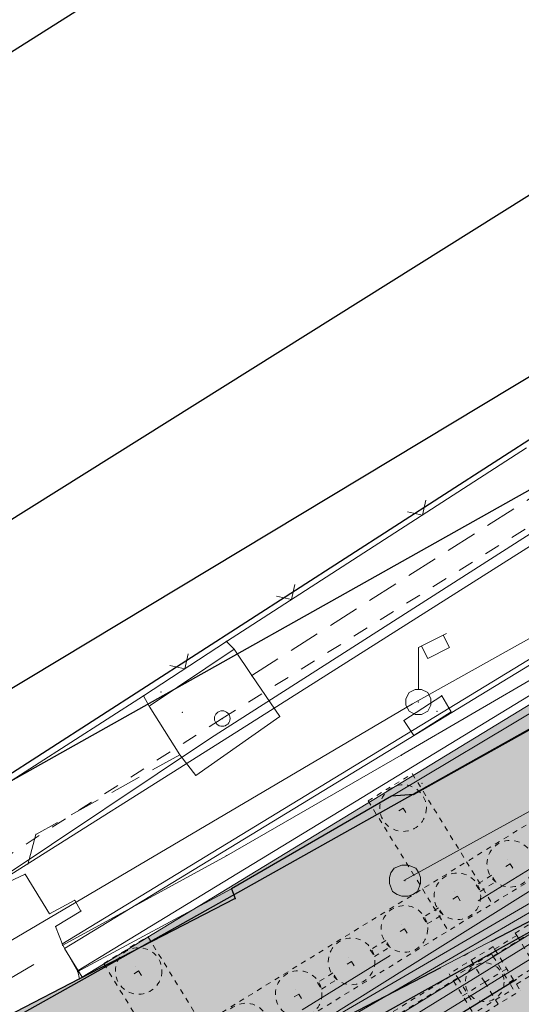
# Model space of a CAD drawing. Header units: metres. Extents: x -535942 to -530626, y -1087729 to -1086275.
# Tile 37 of 112: x -534376 to -534366, y -1086919 to -1086900. Entities that reach past the tile are written whole.
import ezdxf

# ---------------------------------------------------------------- set-up
doc = ezdxf.new("R2010")
doc.units = ezdxf.units.M
for name, pattern in [('A_CARA_07', [7, 5, -2]), ('A_CARA_15', [7.6, 5, -1.3, 0, -1.3]), ('A_CARA_16', [11.4, 6, -1.8, 0, -1.8, 0, -1.8]), ('B_CARA_02', [2, 1, -1]), ('B_CARA_03', [3, 2, -1]), ('C_1', [0.6, 0.3, -0.3]), ('C_2', [0.8999999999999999, 0.6, -0.3]), ('Čerchovaná 20mm', [3000, 2000, -500.0000000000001, 0, -500.0000000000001])]:
    doc.linetypes.add(name, pattern=pattern)
for name, color, linetype in [('17', 7, 'Continuous'), ('18', 7, 'Continuous'), ('2', 7, 'Continuous'), ('23', 7, 'Continuous'), ('25', 7, 'Continuous'), ('8', 7, 'Continuous'), ('_blok katastr', 7, 'Continuous'), ('_blok SS sítě', 7, 'Continuous'), ('_blok zaměření - nové', 7, 'Continuous'), ('_základy', 7, 'Continuous'), ('AG_srafy SS komunikace', 253, 'Continuous'), ('CA_ZÁKLADY PAŽENÍ', 10, 'A_CARA_07'), ('RP_kom_odvodnění', 160, 'Continuous')]:
    doc.layers.add(name, color=color, linetype=linetype)
for name, color, linetype, lineweight in [('AG budovy tence', 240, 'Continuous', 18), ('AG budovy tluste', 240, 'Continuous', 50), ('AG kanal destova', 24, 'G_POTR_626_PN', 35), ('AG plyn', 251, 'G_POTR_632_PN', 13), ('AG silno NN', 251, 'G_VED_660_PN', 13), ('AG_SS kanal_déšť', 251, 'G_POTR_626_PN', 13), ('AG_SS osvětlení', 251, 'HP_04_VO', 13), ('CA_NEVHRA', 3, 'A_CARA_07', 9), ('CA_NEVHRA1_červená', 10, 'A_CARA_16', 25), ('CA_OSY', 5, 'A_CARA_15', 18), ('CA_PAŽENÍ', 10, 'Continuous', 25), ('CA_POHHRA25', 7, 'Continuous', 25), ('CA_REZY', 1, 'Continuous', 50), ('CA_ZAKLADY25', 7, 'Continuous', 18), ('RP_kom_popis', 240, 'Continuous', 35), ('RP_kom_srafy_asfalt', 41, 'Continuous', 18), ('RP_komunikace', 240, 'Continuous', 35)]:
    doc.layers.add(name, color=color, linetype=linetype, lineweight=lineweight)
doc.layers.add('AG_revizni oblacek', color=111, linetype='Continuous', plot=False)
for name, color, linetype, true_color in [('BT_BPEJ', 7, 'Continuous', 0x7fffff), ('BT_hranice_parcel', 7, 'Continuous', 0x007f00), ('BT_vnitrni_kresby', 7, 'Continuous', 0x007f00)]:
    doc.layers.add(name, color=color, linetype=linetype, true_color=true_color)
doc.layers.get('17').off()
doc.styles.add('PM-Poznámka', font='ARIALN.TTF', dxfattribs={"width": 0.8})
doc.styles.add('ROMANS', font='romans')
doc.linetypes.add('G_POTR_626_PN', pattern='A,0.5,-1,2,-6.5,[8,hpfmlin.shx,S=1,R=0,X=0,Y=0],-6.5,2,-1,0.5', length=20)
doc.linetypes.add('G_POTR_632_PN', pattern='A,0.5,-1,2,-6.5,[13,hpfmlin.shx,S=1,R=0,X=0,Y=0],-6.5,2,-1,0.5', length=20)
doc.linetypes.add('G_VED_660_PN', pattern='A,0.5,-1,2,-6.5,[28,hpfmlin.shx,S=1,R=0,X=0,Y=0],-6.5,2,-1,0.5', length=20)
doc.linetypes.add('HP_04_VO', pattern='A,0.5,-1,2,-5,[28,hpfmlin.shx,S=1,R=0,X=0,Y=0],-0.8,["VO",ROMANS,S=1.7,R=0,X=2.75,Y=-0.8],-7,2,-1,0.5', length=19.8)
doc.dimstyles.new('RP_Poznámkový', dxfattribs={"dimscale": 0, "dimtxt": 2, "dimasz": 2, "dimexe": 0, "dimexo": 5, "dimgap": 0.5, "dimtad": 1, "dimzin": 1, "dimtxsty": 'PM-Poznámka', "dimblk": 'ARCHTICK', "dimcen": 2.5, "dimclrd": 256, "dimclre": 256, "dimclrt": 256, "dimadec": 5, "dimazin": 0, "dimtm": 1e-09, "dimtfac": 1, "dimtmove": 1, "dimatfit": 3, "dimldrblk": 'CLOSEDBLANK', "dimfxl": 10, "dimfxlon": 1, "dimtfill": 1, "dimlwd": 13, "dimlwe": 13, "dimarcsym": 0})

# ---------------------------------------------------------------- blocks, each defined once
blk = doc.blocks.new('_KATASTR')
at = {"layer": 'BT_BPEJ', "lineweight": -3}
blk.add_lwpolyline([(-534567.99, -1086985.9), (-534456, -1086953), (-534436.78, -1086944.4), (-534394.5, -1086925.5), (-534377.62, -1086916.03), (-534353.5, -1086902.5), (-534344.98, -1086895.04), (-534338.35, -1086889.24), (-534337.5, -1086888.5), (-534101, -1086732), (-533977.7, -1086657.11), (-533966, -1086650), (-533802, -1086557.5)], dxfattribs=at)
at = {"layer": 'BT_hranice_parcel', "lineweight": -3}
for points in [[(-533930.39, -1086626.94), (-533977.71, -1086657.09), (-534027.69, -1086688.36), (-534051.88, -1086704.35), (-534053, -1086704.99), (-534093.1, -1086730.54), (-534099.49, -1086734.79), (-534123.96, -1086749.86), (-534172.7, -1086780.69), (-534236.19, -1086822.11), (-534301.1, -1086864.48), (-534361.33, -1086904.52), (-534389.95, -1086921.75), (-534421.31, -1086936.84), (-534457.42, -1086954.5), (-534485.18, -1086964.81)], [(-534493.78, -1086969.89), (-534465.8, -1086959.93), (-534429.9, -1086944.73), (-534384.85, -1086920.69), (-534356.67, -1086902.53), (-534277.7, -1086851.96), (-534273.32, -1086849.11), (-534236.73, -1086825.56), (-534052.87, -1086705.47), (-533854.49, -1086591.17)], [(-534338.12, -1086898.49), (-534383.25, -1086923.8), (-534389.49, -1086927.26), (-534399, -1086935.91), (-534403.22, -1086942.24), (-534405.72, -1086949.33), (-534407.13, -1086958.44), (-534408.09, -1086961.55), (-534410.53, -1086965.99), (-534414.49, -1086969.52), (-534420.58, -1086971.17), (-534438.35, -1086968.22), (-534436.99, -1086966.48), (-534427.74, -1086964.13), (-534413.07, -1086960.36), (-534414.19, -1086955.97)], [(-534278.2, -1086870.91), (-534280.81, -1086872.42), (-534283.9, -1086873.33), (-534336.41, -1086901.56), (-534380.73, -1086926.26), (-534387.36, -1086930.06), (-534395.68, -1086937.38), (-534400.23, -1086943.77), (-534402.1, -1086949.28), (-534402.94, -1086954.59), (-534401.71, -1086960.85), (-534397.72, -1086964.65), (-534394.01, -1086965.74), (-534388.06, -1086961.48), (-534382.1, -1086954.4), (-534380.8, -1086952.07), (-534380.09, -1086950.32), (-534377.66, -1086948.55)]]:
    blk.add_lwpolyline(points, dxfattribs=at)
at = {"layer": 'BT_vnitrni_kresby', "lineweight": -3}
for points in [[(-534394.75, -1086912.9), (-534362.35, -1086892.42)], [(-534391.04, -1086919.5), (-534363.29, -1086902.12)]]:
    blk.add_lwpolyline(points, dxfattribs=at)
blk = doc.blocks.new('kanalizace SS')
at = {"layer": 'AG_SS kanal_déšť', "ltscale": 0.7}
for p, q in [((-534368.34, -1086917.01), (-534336.78, -1086899.57)), ((-534375.49, -1086918.63), (-534390.54, -1086927.55))]:
    blk.add_line(p, q, dxfattribs=at)
blk = doc.blocks.new('ss plyn')
at = {"layer": 'AG plyn', "color": 251, "lineweight": 15, "ltscale": 0.5}
for p, q in [((-534358.61962, -1086905.65727), (-534372.0774399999, -1086914.2609)), ((-534372.0774399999, -1086914.2609), (-534385.46831, -1086923.19931))]:
    blk.add_line(p, q, dxfattribs=at)
blk = doc.blocks.new('SS nízké napětí')
at = {"layer": 'AG silno NN', "ltscale": 0.7}
for p, q in [((-534371.69062, -1086914.21236), (-534358.2862399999, -1086905.7313)), ((-534385.23875, -1086922.76528), (-534371.69062, -1086914.21236))]:
    blk.add_line(p, q, dxfattribs=at)
blk = doc.blocks.new('ss_vo')
at = {"layer": 'AG_SS osvětlení', "ltscale": 0.7}
for p, q in [((-534368.1772, -1086913.5948), (-534344.8829999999, -1086900.5787)), ((-534394.0879, -1086928.8786), (-534368.1772, -1086913.5948))]:
    blk.add_line(p, q, dxfattribs=at)
blk = doc.blocks.new('Z620')
at = {"color": 0, "lineweight": -2}
for p, q in [((-0.27, 0.15), (-0.21, 0.24)), ((-0.21, 0.24), (-0.06, 0.3)), ((-0.06, 0.3), (0.06, 0.3)), ((0.06, 0.3), (0.21, 0.24)), ((0.21, 0.24), (0.27, 0.15)), ((-0.3, 0.06), (-0.27, 0.15)), ((-0.3, -0.06), (-0.3, 0.06)), ((0.27, 0.15), (0.3, 0.06)), ((0.3, 0.06), (0.3, -0.06)), ((-0.24, -0.21), (-0.3, -0.06)), ((0.3, -0.06), (0.24, -0.21)), ((-0.15, -0.27), (-0.24, -0.21)), ((-0.06, -0.3), (-0.15, -0.27)), ((0.06, -0.3), (-0.06, -0.3)), ((0.15, -0.27), (0.06, -0.3)), ((0.24, -0.21), (0.15, -0.27))]:
    blk.add_line(p, q, dxfattribs=at)
blk = doc.blocks.new('Z13')
at = {"color": 0, "lineweight": -2}
for p, q in [((0, 1.05), (0.54, 1.32)), ((0.48, 1.29), (0.6, 1.05)), ((0, 0.24), (0, 1.05)), ((0.18, 0.84), (0.06, 1.08)), ((0.6, 1.05), (0.18, 0.84)), ((-0.18, 0.18), (-0.06, 0.24)), ((-0.06, 0.24), (0.06, 0.24)), ((0.06, 0.24), (0.18, 0.18)), ((-0.24, 0.06), (-0.18, 0.18)), ((-0.24, -0.06), (-0.24, 0.06)), ((0.18, 0.18), (0.24, 0.06)), ((0.24, 0.06), (0.24, -0.06)), ((-0.18, -0.18), (-0.24, -0.06)), ((-0.06, -0.24), (-0.18, -0.18)), ((0.18, -0.18), (0.06, -0.24)), ((0.24, -0.06), (0.18, -0.18)), ((0.06, -0.24), (-0.06, -0.24))]:
    blk.add_line(p, q, dxfattribs=at)
blk = doc.blocks.new('Z212')
at = {"color": 0, "lineweight": -2}
for p, q in [((-0.21, 0.21), (0, 0)), ((0, 0), (0.21, 0.21))]:
    blk.add_line(p, q, dxfattribs=at)
blk = doc.blocks.new('Z15')
at = {"layer": '23', "color": 0, "lineweight": -2}
blk.add_circle((0, 0), 0.15, dxfattribs=at)
blk = doc.blocks.new('Zaměření - zekan')
at = {"layer": 'AG_srafy SS komunikace', "transparency": 33554516}
h = blk.add_hatch(color=256, dxfattribs=at)
h.dxf.hatch_style = 1
h.paths.add_polyline_path([(-534240.26, -1086848.01), (-534242.39, -1086848.54), (-534243.973653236, -1086849.136313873), (-534248.67, -1086851.22), (-534254.11, -1086853.75), (-534260.09, -1086856.64), (-534264.42, -1086858.86), (-534270.39, -1086862.11), (-534275.64, -1086864.95), (-534281.45, -1086868.07), (-534281.6585785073, -1086868.182632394), (-534285.72, -1086869.95), (-534292.5816847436, -1086873.476675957), (-534300.99, -1086878.21), (-534304.6999999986, -1086880.029999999), (-534311.17, -1086883.6), (-534311.21, -1086883.69), (-534319, -1086887.9), (-534326.28, -1086891.8), (-534333.68, -1086895.85), (-534341.0325722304, -1086899.871940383), (-534342.3899999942, -1086900.589999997), (-534348.52, -1086904), (-534357.39, -1086909.18), (-534363.51, -1086912.76), (-534368.15, -1086915.35), (-534368.58, -1086915.38), (-534371.67, -1086917.17), (-534371.6, -1086917.36), (-534374.61, -1086918.91), (-534375.85, -1086919.55), (-534383.2984765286, -1086923.670002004), (-534387.62, -1086926.167315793), (-534390.99, -1086928.47), (-534395.26, -1086932.19), (-534398.39, -1086935.37), (-534401.04, -1086938.71), (-534403.34, -1086942.64), (-534405.25, -1086947.26), (-534406.47, -1086948.88), (-534407.31, -1086949.26), (-534408.77, -1086950.15), (-534411.9, -1086951.42), (-534412.44, -1086951.7), (-534411.5724914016, -1086955.249622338), (-534406.31, -1086953.97), (-534406.43, -1086955.99), (-534406.92, -1086958.84), (-534407.82, -1086961.82), (-534408.73, -1086963.55), (-534410.13, -1086965.71), (-534411.33, -1086966.62), (-534411.44, -1086966.66), (-534412.09, -1086967.39), (-534412.79, -1086968.05), (-534413.62, -1086968.71), (-534414.49, -1086969.26), (-534416.26, -1086969.93), (-534415.54, -1086973.73), (-534414.56, -1086973.85), (-534413.62, -1086974.05), (-534405.67, -1086972.87), (-534403.64, -1086972.67), (-534402.63, -1086972.81), (-534401.62, -1086973.13), (-534400.5, -1086973.63), (-534397.57, -1086975.25), (-534395.92, -1086976.46), (-534395, -1086977.42), (-534392.36, -1086981.04), (-534391.77, -1086982.25), (-534391.1, -1086982), (-534390.78, -1086982.85), (-534391.39, -1086983.1), (-534390.58, -1086985.29), (-534390.25, -1086986.4), (-534390.1, -1086987.69), (-534390.06, -1086988.65), (-534390.2, -1086989.8), (-534390.5, -1086990.92), (-534391.16, -1086992.45), (-534391.4, -1086992.91), (-534381.94, -1086987.31), (-534382.24, -1086986.32), (-534382.32, -1086985.31), (-534382.16, -1086984.27), (-534381.82, -1086983.34), (-534381.32, -1086982.44), (-534380.71, -1086981.63), (-534379.98, -1086980.93), (-534379.21, -1086980.3), (-534378.39, -1086979.72), (-534377.4667975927, -1086979.21125188), (-534373.7107396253, -1086977.111795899), (-534372.5833892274, -1086976.507571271), (-534371.89, -1086976.12), (-534371.16, -1086975.66), (-534367.03, -1086973.76), (-534365.62, -1086973.12), (-534362.45, -1086971.42), (-534362.5651751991, -1086971.197502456), (-534357.1525324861, -1086968.395663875), (-534349.9735908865, -1086964.675849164), (-534344.0311389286, -1086961.596729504), (-534335.3804887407, -1086957.063456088), (-534329.65, -1086954.06), (-534329.53, -1086954.31), (-534329, -1086954.29), (-534328.53, -1086954.37), (-534328.09, -1086954.52), (-534327.64, -1086954.75), (-534327.21, -1086955.13), (-534326.4, -1086956.7), (-534323.4, -1086955.17), (-534324.27, -1086953.55), (-534324.32, -1086953.03), (-534324.26, -1086952.54), (-534324.13, -1086952.05), (-534323.82, -1086951.55), (-534323.49, -1086951.1), (-534311.67, -1086944.94), (-534305.34, -1086941.6), (-534300.39, -1086939.07), (-534294.7979542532, -1086936.103610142), (-534294.97, -1086935.8), (-534290.7701127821, -1086933.636206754), (-534286.14, -1086931.26), (-534286.02, -1086931.42), (-534285.95, -1086931.48), (-534281.8899999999, -1086929.385), (-534271.3, -1086923.94), (-534268.39, -1086922.44), (-534266.57, -1086921.49), (-534263.17, -1086919.71), (-534259.8950294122, -1086918.002599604), (-534258.72, -1086917.39), (-534257.63, -1086916.91), (-534256.65, -1086916.73), (-534255.56, -1086916.71), (-534254.93, -1086916.98), (-534253.92, -1086917.86), (-534252.78, -1086919.28), (-534251.69, -1086920.86), (-534249.08, -1086925.78), (-534247.53, -1086928.67), (-534240.069871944, -1086924.81), (-534241.74, -1086921.65), (-534244.1886135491, -1086916.905811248), (-534244.46, -1086916.38), (-534245.17, -1086914.8), (-534245.34, -1086913.82), (-534245.4, -1086912.79), (-534245.16, -1086911.8), (-534244.75, -1086910.85), (-534244.21, -1086909.95), (-534243.65, -1086909.23), (-534242.81, -1086908.49), (-534241.96, -1086907.93), (-534238.92, -1086906.61), (-534233.75, -1086904.35), (-534231.72, -1086903.63), (-534231.12, -1086903.38), (-534222.86, -1086899.98), (-534221.64, -1086899.45), (-534215.26, -1086896.83), (-534209.18, -1086894.35), (-534207.62, -1086893.82), (-534206.23, -1086893.48), (-534204.6, -1086893.25), (-534203.26, -1086893.19), (-534201.71, -1086893.25), (-534200.3800000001, -1086893.426713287), (-534199.2, -1086893.7), (-534197.72, -1086894.19), (-534196.37, -1086894.9), (-534195.14, -1086895.82), (-534194.07, -1086896.96), (-534193.35, -1086897.92), (-534192.6, -1086899.44), (-534189.28, -1086891.78), (-534190.21, -1086891.25), (-534190.71, -1086890.67), (-534191, -1086890.06), (-534191.12, -1086889.29), (-534191.03, -1086888.49), (-534190.77, -1086887.8), (-534190.37, -1086887.08), (-534189.77, -1086886.62), (-534189.02, -1086886.35), (-534188.25, -1086886.41), (-534187.49, -1086886.8), (-534187, -1086887.35), (-534186.63, -1086888.11), (-534186.43, -1086889.03), (-534186.44, -1086889.87), (-534176.56, -1086889.35), (-534177.65, -1086886.35), (-534179.05, -1086882.57), (-534179.03, -1086882.09), (-534178.78, -1086881.7), (-534177.003038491, -1086880.974458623), (-534171.47, -1086878.73), (-534168.5985315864, -1086877.516286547), (-534164.6779265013, -1086875.910913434), (-534163.53, -1086875.46), (-534162.56, -1086875.05), (-534161.21, -1086874.87), (-534158.44, -1086876.72), (-534157.24, -1086876.86), (-534152.2, -1086873.32), (-534150.4, -1086872.02), (-534148.76, -1086870.34), (-534147.72, -1086869.64), (-534147.78, -1086868.94), (-534147.38, -1086868.62), (-534145.94, -1086867.86), (-534144.5, -1086867.1), (-534142.98, -1086868.83), (-534139.47, -1086866.78), (-534139.23, -1086867.11), (-534139.46, -1086867.68), (-534138.99, -1086868.33), (-534117.8682796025, -1086863.128206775), (-534113.56, -1086852.87), (-534114.37, -1086851.52), (-534114.78, -1086850.57), (-534115.01, -1086849.57), (-534115.14, -1086848.49), (-534115.1, -1086846.51), (-534114.61, -1086844.2), (-534114.35, -1086844.04), (-534113.74, -1086841.96), (-534113.25, -1086840.97), (-534112.53, -1086839.04), (-534112.01, -1086837.76), (-534111.58, -1086837.05), (-534111.22, -1086836.67), (-534110.4, -1086836), (-534109.5700000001, -1086835.59), (-534107.574341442, -1086834.452736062), (-534105.2612353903, -1086833.13456864), (-534102.9142428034, -1086831.771511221), (-534099.15, -1086829.58), (-534093.8379775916, -1086826.489672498), (-534089.7892419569, -1086824.132945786), (-534088.77, -1086823.54), (-534084.12, -1086821.01), (-534085.8708698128, -1086817.862603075), (-534090.54, -1086820.46), (-534093.59, -1086822.14), (-534094.49, -1086822.57), (-534095.48, -1086822.88), (-534096.44, -1086822.95), (-534097.57, -1086822.86), (-534098.46, -1086822.57), (-534101.43, -1086820.53), (-534103.51, -1086818.2), (-534105.97, -1086814.25), (-534107.99, -1086810.23), (-534109.55, -1086807.26), (-534111.07, -1086804.41), (-534111.9, -1086802.88), (-534116.5, -1086794.06), (-534117.17, -1086792.06), (-534117.42, -1086790.69), (-534117.39, -1086789.25), (-534117.19, -1086787.5), (-534116.66, -1086785.76), (-534115.86, -1086784.28), (-534114.92, -1086782.83), (-534113.95, -1086781.82), (-534112.79, -1086780.91), (-534108.66, -1086778.44), (-534110.50542082, -1086775.354336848), (-534114.85, -1086777.87), (-534116.37, -1086778.45), (-534117.72, -1086778.78), (-534118.78, -1086778.9), (-534119.79, -1086778.87), (-534120.72, -1086778.71), (-534122.33, -1086778.24), (-534123.61, -1086777.53), (-534124.14, -1086776.51), (-534124.5, -1086775.53), (-534124.78, -1086773.93), (-534124.92, -1086772.42), (-534124.95, -1086770.88), (-534124.84, -1086769.37), (-534124.65, -1086767.87), (-534124.34, -1086766.41), (-534123.95, -1086764.94), (-534123.48, -1086763.55), (-534122.5307676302, -1086761.319303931), (-534122.48, -1086761.2), (-534121.67, -1086759.91), (-534120.71, -1086758.7), (-534119.94, -1086758), (-534115.0945983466, -1086754.802906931), (-534112.489425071, -1086753.118228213), (-534108.92, -1086750.81), (-534112.62, -1086746.13), (-534115.8070456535, -1086748.181541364), (-534119.2678012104, -1086750.409273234), (-534123.55, -1086753.29), (-534125.75, -1086754.94), (-534127.24, -1086756.26), (-534128.21, -1086757.38), (-534129.07, -1086758.68), (-534129.99, -1086760.43), (-534130.79, -1086762.3), (-534131.7700188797, -1086765.256113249), (-534132.17, -1086766.67), (-534132.7536063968, -1086769.153634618), (-534133.08, -1086770.92), (-534132.94, -1086773.13), (-534131.84, -1086777.78), (-534132.14, -1086777.97), (-534130.89, -1086781.58), (-534129.44, -1086783.59), (-534126.6306465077, -1086788.644785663), (-534124.24, -1086793.34), (-534123.65, -1086795.82), (-534123.48, -1086797.42), (-534123.9729202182, -1086799.533639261), (-534124.97, -1086801.52), (-534126.17, -1086803.45), (-534127.54, -1086804.78), (-534127.92, -1086804.75), (-534132.58, -1086807.28), (-534139.56, -1086810.01), (-534146.11, -1086812.58), (-534152.72, -1086815.14), (-534159.36, -1086817.74), (-534166.12, -1086820.4), (-534174.33, -1086823.85), (-534182.75, -1086826.87), (-534190.84, -1086831.94), (-534200.46, -1086836.84), (-534206.25, -1086839.79), (-534206.69, -1086840.05), (-534208.7456935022, -1086841.111504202), (-534210.685132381, -1086842.125612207), (-534215.8010762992, -1086844.800674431), (-534222.31, -1086848.04), (-534225.67, -1086849.34), (-534227.09, -1086849.34), (-534228.34, -1086849.44), (-534229.372506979, -1086849.267915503), (-534230.35, -1086849.04), (-534234.18, -1086847.95), (-534236.16, -1086847.74), (-534238.29, -1086847.76)])
h.paths.add_polyline_path([(-534391.83, -1086964.99), (-534388.99, -1086967.75), (-534389.32, -1086968.65), (-534389.03, -1086969.71), (-534388.91, -1086968.78), (-534388.57, -1086967.76), (-534388.06, -1086966.84), (-534386.87, -1086965.26), (-534384.26, -1086962.14), (-534380.15, -1086957.28), (-534377.72, -1086954.43), (-534375.2579376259, -1086953.138918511), (-534377.42, -1086949), (-534378.23, -1086949.37), (-534378.17, -1086949.49), (-534379.06, -1086949.91), (-534380.6, -1086951.93), (-534380.7, -1086951.86), (-534381.58, -1086953.7), (-534381.4832994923, -1086953.783807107), (-534383.82, -1086956.48), (-534386.6778588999, -1086959.782414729), (-534387.92, -1086961.27), (-534389.99, -1086963.67), (-534390.75, -1086964.34), (-534391.55, -1086964.89)], flags=16)
at = {"layer": '18', "color": 252, "lineweight": 15}
for p in [(-534371.77, -1086912.39), (-534371.62, -1086912.54), (-534371.28, -1086913.05), (-534373.37, -1086913.44), (-534373.03, -1086913.37), (-534367.61, -1086913.44), (-534373.26, -1086913.64), (-534368.06, -1086913.56), (-534372.62, -1086913.76), (-534370.74, -1086913.84), (-534367.7, -1086913.74), (-534367.43, -1086913.75), (-534371.85, -1086913.88), (-534368.34, -1086913.92), (-534368.15, -1086914.21), (-534372.67, -1086914.58), (-534368.39, -1086914.59), (-534372.36, -1086914.98), (-534367.99, -1086915.13), (-534368.58, -1086915.38), (-534368.15, -1086915.35), (-534375.45, -1086916.12), (-534371.77, -1086916.53), (-534375.66, -1086916.89), (-534368.32, -1086917.01), (-534371.67, -1086917.17), (-534374.7, -1086917.39), (-534371.6, -1086917.36), (-534375.19, -1086917.65), (-534374.58, -1086917.6), (-534375.07, -1086917.9), (-534374.93, -1086918.26), (-534374.64, -1086918.77), (-534374.61, -1086918.91)]:
    blk.add_point(p, dxfattribs=at)
at = {"layer": '2', "color": 251, "linetype": 'C_1', "lineweight": 15}
for p, q in [((-534371.85, -1086913.88), (-534358.3, -1086905.41)), ((-534385.24, -1086922.45), (-534371.85, -1086913.88))]:
    blk.add_line(p, q, dxfattribs=at)
at = {"layer": '2', "color": 251, "lineweight": 15}
for p, q in [((-534368.39, -1086914.59), (-534363.91, -1086911.97)), ((-534371.62, -1086912.54), (-534371.77, -1086912.39)), ((-534363.67, -1086912.44), (-534368.58, -1086915.38)), ((-534368.15, -1086915.35), (-534363.51, -1086912.76)), ((-534373.26, -1086913.64), (-534373.37, -1086913.44)), ((-534368.34, -1086913.92), (-534367.61, -1086913.44)), ((-534371.77, -1086916.53), (-534368.39, -1086914.59)), ((-534371.67, -1086917.17), (-534368.58, -1086915.38)), ((-534368.58, -1086915.38), (-534368.15, -1086915.35)), ((-534374.93, -1086918.26), (-534371.77, -1086916.53)), ((-534376.83, -1086917.43), (-534375.66, -1086916.89)), ((-534374.64, -1086918.77), (-534371.67, -1086917.17)), ((-534371.6, -1086917.36), (-534371.67, -1086917.17)), ((-534374.61, -1086918.91), (-534371.6, -1086917.36)), ((-534375.85, -1086919.55), (-534374.61, -1086918.91))]:
    blk.add_line(p, q, dxfattribs=at)
at = {"layer": '23', "color": 252, "lineweight": 15}
for p, q in [((-534371.77, -1086912.39), (-534365.97, -1086908.65)), ((-534373.37, -1086913.44), (-534371.77, -1086912.39)), ((-534371.62, -1086912.54), (-534373.26, -1086913.64)), ((-534371.28, -1086913.05), (-534371.62, -1086912.54)), ((-534370.74, -1086913.84), (-534371.28, -1086913.05)), ((-534377.37, -1086916.01), (-534373.37, -1086913.44)), ((-534367.61, -1086913.44), (-534367.43, -1086913.75)), ((-534373.26, -1086913.64), (-534372.67, -1086914.58)), ((-534372.36, -1086914.98), (-534370.74, -1086913.84)), ((-534367.43, -1086913.75), (-534368.15, -1086914.21)), ((-534368.15, -1086914.21), (-534368.34, -1086913.92)), ((-534372.67, -1086914.58), (-534372.36, -1086914.98)), ((-534375.66, -1086916.89), (-534375.19, -1086917.65)), ((-534375.19, -1086917.65), (-534374.7, -1086917.39)), ((-534374.7, -1086917.39), (-534374.58, -1086917.6)), ((-534374.58, -1086917.6), (-534375.07, -1086917.9)), ((-534375.07, -1086917.9), (-534374.93, -1086918.26)), ((-534374.93, -1086918.26), (-534374.64, -1086918.77)), ((-534374.64, -1086918.77), (-534374.61, -1086918.91))]:
    blk.add_line(p, q, dxfattribs=at)
at = {"layer": '25', "color": 252, "linetype": 'C_2', "lineweight": 15}
for p, q in [((-534371.28, -1086913.05), (-534365.51, -1086909.38)), ((-534372.67, -1086914.58), (-534375.45, -1086916.12)), ((-534375.45, -1086916.12), (-534375.66, -1086916.89))]:
    blk.add_line(p, q, dxfattribs=at)
at = {"layer": 'AG_revizni oblacek'}
blk.add_lwpolyline([(-534348.52, -1086904), (-534357.39, -1086909.18), (-534363.51, -1086912.76), (-534368.15, -1086915.35), (-534368.58, -1086915.38), (-534371.67, -1086917.17), (-534371.6, -1086917.36), (-534374.61, -1086918.91), (-534375.85, -1086919.55), (-534383.2984765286, -1086923.670002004), (-534387.62, -1086926.167315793), (-534390.99, -1086928.47), (-534395.26, -1086932.19), (-534398.39, -1086935.37), (-534401.04, -1086938.71), (-534403.34, -1086942.64)], dxfattribs=at)
at = {"layer": '17', "color": 251, "lineweight": 15}
blk.add_blockref('Z15', (-534371.85, -1086913.88), dxfattribs=at)
at = {"layer": '23', "color": 252, "lineweight": 15}
for p, rotation in [((-534367.98, -1086909.95), 32.80000000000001), ((-534370.51, -1086911.58), 32.80000000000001), ((-534372.57, -1086912.92), 33)]:
    blk.add_blockref('Z212', p, dxfattribs=dict(at, rotation=rotation))
at = {"layer": '8', "color": 252, "lineweight": 15}
for name, p in [('Z13', (-534368.06, -1086913.56)), ('Z620', (-534368.32, -1086917.01))]:
    blk.add_blockref(name, p, dxfattribs=at)
blk = doc.blocks.new('_ARCHTICK')
at = {"color": 0, "linetype": 'ByBlock', "const_width": 0.15}
blk.add_lwpolyline([(-0.5, -0.5), (0.5, 0.5)], dxfattribs=at)
blk = doc.blocks.new('*D80')
at = {"layer": 'AG_revizni oblacek', "linetype": 'Continuous', "lineweight": 13, "transparency": 16777216}
blk.add_arc((-534367.3299568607, -1086974.04), 37.06196454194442, 1.736455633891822e-10, 27.51345331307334, dxfattribs=at)
at = {"layer": 'Defpoints', "color": 0, "transparency": 16777216}
for p in [(-534209.3741087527, -1086891.766244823), (-534367.3299999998, -1086974.04), (-534367.3299795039, -1086974.040011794), (-534334.5359741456, -1086974.04)]:
    blk.add_point(p, dxfattribs=at)
at = {"layer": 'AG_revizni oblacek', "lineweight": 13, "transparency": 16777216, "xscale": 2, "yscale": 2, "zscale": 2}
for p, rotation in [((-534334.4596120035, -1086956.918970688), 117.5134533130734), ((-534330.2679923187, -1086974.04), 270.0000000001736)]:
    blk.add_blockref('_ARCHTICK', p, dxfattribs=dict(at, rotation=rotation))
at = {"layer": 'AG_revizni oblacek', "lineweight": -3, "transparency": 16777216, "insert": (-534329.6780567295, -1086964.821953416), "char_height": 2, "attachment_point": 5, "rotation": 283.7567266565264, "style": 'PM-Poznámka', "bg_fill": 3, "box_fill_scale": 1.1, "bg_fill_color": 256, "bg_fill_true_color": 13158600, "bg_fill_transparency": 0}
blk.add_mtext('27,51345°', dxfattribs=at)
at = {"layer": 'Defpoints', "color": 0, "transparency": 16777216}
blk.add_point((-534330.7417687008, -1086968.132910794), dxfattribs=at)
blk = doc.blocks.new('_ClosedBlank')
at = {"color": 0, "linetype": 'ByBlock', "lineweight": -2}
for p, q in [((-1, 0.1666666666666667), (0, 0)), ((-1, 0.1666666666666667), (-1, -0.1666666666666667)), ((0, 0), (-1, -0.1666666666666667))]:
    blk.add_line(p, q, dxfattribs=at)
blk = doc.blocks.new('půdorys nový')
at = {"layer": 'CA_OSY', "color": 251, "lineweight": 15}
blk.add_line((23.16650059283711, 61.70634859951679), (318.3485160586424, 61.70634859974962), dxfattribs=at)
at = {"layer": 'CA_POHHRA25', "color": 251, "lineweight": 15}
blk.add_line((62.25684304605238, 62.10634859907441), (28.35782306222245, 59.6752913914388), dxfattribs=at)
at = {"layer": 'CA_REZY', "color": 251, "lineweight": 15}
for p, q in [((62.25684304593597, 62.266348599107), (28.35782306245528, 59.83570191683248)), ((28.60684304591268, 59.44249991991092), (62.25923257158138, 61.85473319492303))]:
    blk.add_line(p, q, dxfattribs=at)
blk = doc.blocks.new('A$C33453530')
at = {"layer": 'CA_OSY', "color": 0, "ltscale": 0.25}
for p, q in [((-99.7440782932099, -7.149744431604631), (99.7440782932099, 7.149744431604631)), ((7.149744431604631, -99.7440782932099), (-7.149744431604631, 99.7440782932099))]:
    blk.add_line(p, q, dxfattribs=at)
at = {"layer": 'CA_ZÁKLADY PAŽENÍ', "color": 0, "lineweight": -2, "ltscale": 0.5}
blk.add_circle((0, 0), 450, dxfattribs=at)
blk = doc.blocks.new('A$Ca459e306')
at = {"layer": 'CA_NEVHRA1_červená', "color": 251, "linetype": 'B_CARA_03', "lineweight": 13, "ltscale": 0.7}
for p, q in [((20869.04434545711, 5942.290948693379), (21866.48512839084, 6013.78839298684)), ((20869.04434545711, 5942.290948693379), (21079.9618061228, 2999.840639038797)), ((21866.48512839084, 6013.78839298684), (22077.40258905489, 3071.338083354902)), ((14884.39964768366, 5513.306282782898), (15881.84043061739, 5584.80372707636)), ((15881.84043061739, 5584.80372707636), (16092.75789128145, 2642.353417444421)), ((14884.39964768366, 5513.306282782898), (15095.31710834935, 2570.855973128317)), ((-4073.596456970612, 2149.24865825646), (34618.53127812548, 4922.734859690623)), ((-4005.673884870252, 1201.679914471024), (34803.34721395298, 3983.545136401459))]:
    blk.add_line(p, q, dxfattribs=at)
at = {"layer": 'CA_ZÁKLADY PAŽENÍ', "color": 251, "linetype": 'B_CARA_03', "lineweight": 13, "ltscale": 0.5}
for points in [[(20771.70430456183, 3453.963213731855), (20782.42892120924, 3304.34709629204), (21131.53319523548, 3329.371201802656), (21120.80857858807, 3478.987319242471)], [(21968.63324408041, 3539.760146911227), (21979.35786072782, 3390.144029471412), (22328.46213475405, 3415.168134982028), (22317.73751810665, 3564.784252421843)], [(18377.84642552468, 3282.369347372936), (18388.57104217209, 3132.753229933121), (18737.67531619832, 3157.777335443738), (18726.95069955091, 3307.393452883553)], [(19574.77536504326, 3368.166280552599), (19585.49998169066, 3218.550163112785), (19934.6042557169, 3243.574268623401), (19923.87963906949, 3393.190386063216)]]:
    blk.add_lwpolyline(points, close=True, dxfattribs=at)
at = {"layer": 'CA_PAŽENÍ', "color": 251, "linetype": 'B_CARA_03', "lineweight": 13}
for p in [(21401.72602297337, 5504.255298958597), (15417.08132519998, 5075.270633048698), (22741.64985085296, 3595.170666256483), (20347.79197181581, 3423.576799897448), (21544.72091133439, 3509.37373307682), (16757.00515326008, 3166.186000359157), (17953.93409277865, 3251.982933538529), (19150.86303229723, 3337.779866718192)]:
    blk.add_blockref('A$C33453530', p, dxfattribs=at)
blk = doc.blocks.new('přeložka náhon')
at = {"layer": 'AG kanal destova', "color": 251, "lineweight": 13, "ltscale": 0.7}
blk.add_lwpolyline([(-534384.0429823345, -1086928.567427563), (-534355.1407846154, -1086910.465083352)], dxfattribs=at)
at = {"layer": 'RP_kom_odvodnění', "color": 251, "linetype": 'B_CARA_02', "lineweight": 13, "ltscale": 2}
blk.add_lwpolyline([(-534234.8019852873, -1086847.919878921), (-534235.5221658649, -1086847.919006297), (-534270.2468826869, -1086865.793550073), (-534280.3164171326, -1086871.071929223), (-534283.3324081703, -1086872.626968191), (-534283.8570651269, -1086872.91212408), (-534285.1446717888, -1086873.580142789), (-534312.2391629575, -1086887.61631524), (-534315.1849172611, -1086889.131636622), (-534321.8546369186, -1086892.709692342), (-534326.6027008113, -1086895.031061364), (-534330.0055363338, -1086896.795645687), (-534355.0034198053, -1086910.029546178), (-534383.9486981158, -1086927.962460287), (-534385.8469572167, -1086929.192795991)], dxfattribs=at)
blk = doc.blocks.new('A$Cf8a33a96')
at = {"layer": 'AG_revizni oblacek', "linetype": 'Čerchovaná 20mm'}
for p, q in [((-4913.909610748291, 38687.76657962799), (41083.70649600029, 41984.91669952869)), ((-6173.615561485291, 41480.00000011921), (290262.5786824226, 41480.00000011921))]:
    blk.add_line(p, q, dxfattribs=at)
at = {"layer": 'CA_NEVHRA', "color": 252, "lineweight": 13}
for q in [(21210.2190770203, 41332.34306128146), (20747.24740772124, 40797.87394764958), (21744.68819065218, 40869.37139198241), (21281.71652135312, 40334.90227835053)]:
    blk.add_line((21245.96779918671, 40833.622669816), q, dxfattribs=at)
blk.add_circle((21245.96779918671, 40833.62266981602), 374.9999999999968, dxfattribs=at)
at = {"layer": 'CA_POHHRA25', "color": 252, "linetype": 'B_CARA_03', "lineweight": 13}
for p, q in [((21712.87182784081, 41313.23254060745), (22211.59221935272, 41348.98126280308)), ((21712.87182784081, 41313.23254060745), (21770.06978332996, 40515.27991425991)), ((22211.59221935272, 41348.98126280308), (22268.79017472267, 40551.02863633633)), ((18927.61263895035, 41013.32610106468), (20822.32486760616, 41149.14076220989)), ((19020.20697283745, 41120.21992361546), (20715.43104481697, 41241.73509609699)), ((20772.62900042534, 40443.78246986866), (20715.43104481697, 41241.73509609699)), ((20822.32486760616, 41149.14076220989), (20865.22333419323, 40550.67629253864)), ((21620.2774939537, 41206.33871781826), (22318.48604202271, 41256.38692879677)), ((21620.2774939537, 41206.33871781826), (21663.17596054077, 40607.87424790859)), ((21663.17596054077, 40607.87424790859), (22361.38450860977, 40657.92245900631)), ((22268.79017472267, 40551.02863633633), (21770.06978332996, 40515.27991425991))]:
    blk.add_line(p, q, dxfattribs=at)
at = {"layer": 'CA_ZAKLADY25', "color": 252, "linetype": 'B_CARA_03', "lineweight": 13}
for p, q in [((22207.65985989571, 41403.84050571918), (23205.10064291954, 41475.33795011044)), ((21708.93946838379, 41368.09178364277), (20711.49868547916, 41296.59433937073)), ((20715.43104481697, 41241.73509609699), (20711.49868547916, 41296.59433937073)), ((21708.93946838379, 41368.09178364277), (21712.87182784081, 41313.23254060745)), ((21712.87182784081, 41313.23254060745), (21770.06978332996, 40515.27991425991)), ((22207.65985989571, 41403.84050571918), (22211.59221935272, 41348.98126280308)), ((22211.59221935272, 41348.98126280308), (22268.79017472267, 40551.02863633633)), ((20772.62900042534, 40443.78246986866), (20715.43104481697, 41241.73509609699)), ((21616.34513449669, 41261.19796073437), (20818.39250826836, 41204.00000536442)), ((20818.39250826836, 41204.00000536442), (20822.32486760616, 41149.14076220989)), ((20822.32486760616, 41149.14076220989), (20865.22333419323, 40550.67629253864)), ((21620.2774939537, 41206.33871781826), (21616.34513449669, 41261.19796073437)), ((21620.2774939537, 41206.33871781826), (21663.17596054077, 40607.87424790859)), ((21673.54308986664, 40463.24533450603), (21663.17596054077, 40607.87424790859)), ((21770.06978332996, 40515.27991425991), (21780.43691277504, 40370.65100061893)), ((20782.99612975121, 40299.15355622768), (21780.43691277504, 40370.65100061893)), ((20875.59046363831, 40406.04737889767), (21673.54308986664, 40463.24533450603))]:
    blk.add_line(p, q, dxfattribs=at)
blk = doc.blocks.new('komunikace')
at = {"layer": 'RP_kom_srafy_asfalt', "lineweight": 13, "transparency": 33554577}
h = blk.add_hatch(color=256, dxfattribs=at)
h.dxf.hatch_style = 1
edge = h.paths.add_edge_path()
edge.add_line((-534391.9370450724, -1086929.295060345), (-534389.6870890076, -1086931.877671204))
edge.add_line((-534389.6870890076, -1086931.877671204), (-534388.29, -1086930.76))
edge.add_line((-534388.29, -1086930.76), (-534385.13, -1086928.64))
edge.add_line((-534385.13, -1086928.64), (-534380.4645792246, -1086925.92355872))
edge.add_line((-534380.4645792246, -1086925.92355872), (-534371.3313174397, -1086920.605716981))
edge.add_line((-534371.3313174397, -1086920.605716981), (-534356.6288022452, -1086912.045177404))
edge.add_line((-534356.6288022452, -1086912.045177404), (-534235.8179834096, -1086849.120798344))
edge.add_line((-534235.8179834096, -1086849.120798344), (-534236.137476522, -1086848.507409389))
edge.add_arc((-534238.6286439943, -1086849.804972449), 2.808840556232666, 27.51344998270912, 118.3493117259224)
edge.add_line((-534239.9624101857, -1086847.332998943), (-534240.4058968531, -1086847.563966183))
edge.add_line((-534240.4058968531, -1086847.563966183), (-534247.2612103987, -1086851.134203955))
edge.add_line((-534247.2612103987, -1086851.134203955), (-534253.5103717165, -1086849.957406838))
edge.add_arc((-534254.4356723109, -1086854.871042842), 4.999999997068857, 79.33536251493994, 117.511649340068)
edge.add_line((-534256.7453170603, -1086850.436458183), (-534272.9028801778, -1086858.851728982))
edge.add_arc((-534270.5932354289, -1086863.286313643), 4.999999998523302, 117.5116493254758, 142.4783457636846)
edge.add_line((-534274.5588514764, -1086860.241007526), (-534281.0994559, -1086868.758222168))
edge.add_line((-534281.0994559, -1086868.758222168), (-534358.2454831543, -1086908.940921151))
edge.add_line((-534358.2454831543, -1086908.940921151), (-534374.5540914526, -1086918.881209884))
edge.add_line((-534374.5540914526, -1086918.881209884), (-534374.61, -1086918.91))
edge.add_line((-534374.61, -1086918.91), (-534375.8499167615, -1086919.549957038))
edge.add_line((-534375.8499167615, -1086919.549957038), (-534391.415591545, -1086928.61161419))
edge.add_line((-534391.415591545, -1086928.61161419), (-534391.9370450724, -1086929.295060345))
at = {"layer": 'RP_komunikace', "lineweight": 13}
for points in [[(-534281.0994545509, -1086868.758220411), (-534301.8030134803, -1086879.541988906), (-534358.2454831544, -1086908.940921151), (-534374.5564323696, -1086918.877367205)], [(-534358.5977740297, -1086908.279029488), (-534374.9466140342, -1086918.236858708)], [(-534358.5457550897, -1086908.364434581), (-534358.5457550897, -1086908.364434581), (-534358.5457550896, -1086908.364434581), (-534374.8945950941, -1086918.3222638)], [(-534358.3192315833, -1086908.810206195), (-534358.3192315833, -1086908.810206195), (-534358.3192315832, -1086908.810206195), (-534374.6344704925, -1086918.749265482)], [(-534356.6286342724, -1086912.045079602), (-534385.13, -1086928.64), (-534388.29, -1086930.76), (-534389.6870890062, -1086931.877671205), (-534389.6870890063, -1086931.877671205)], [(-534356.559528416, -1086912.178018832), (-534385.0503971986, -1086928.767224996), (-534388.2012077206, -1086930.881059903), (-534389.593384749, -1086931.994801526)], [(-534374.894595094, -1086918.322263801), (-534374.5564323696, -1086918.877367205)]]:
    blk.add_lwpolyline(points, dxfattribs=at)

msp = doc.modelspace()

# ---------------------------------------------------------------- block references
at = {"layer": '_blok SS sítě'}
for name in ['kanalizace SS', 'ss plyn']:
    msp.add_blockref(name, (0, 0), dxfattribs=at)
at = {"layer": '_blok zaměření - nové', "linetype": 'ByBlock'}
msp.add_blockref('Zaměření - zekan', (0, 0), dxfattribs=at)
at = {"layer": 'AG budovy tence', "xscale": 0.001, "yscale": 0.001, "zscale": 0.001, "rotation": 27.51344999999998}
msp.add_blockref('A$Ca459e306', (-534384.7941578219, -1086930.379966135), dxfattribs=at)
at = {"layer": 'RP_kom_popis'}
msp.add_blockref('komunikace', (0, 0), dxfattribs=at)

# ---------------------------------------------------------------- next in the draw order: dimensions: what is measured, and where the dimension line sits
at = {"layer": 'AG_revizni oblacek', "color": 30, "lineweight": -3, "true_color": 0xf8991e}
dim = msp.add_angular_dim_2l(base=(-534330.7417687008, -1086968.132910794), line1=((-534367.329979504, -1086974.040011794), (-534209.3741087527, -1086891.766244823)), line2=((-534367.33, -1086974.04), (-534334.5359741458, -1086974.04)), dimstyle='RP_Poznámkový', override={"dimscale": 0}, dxfattribs=at)
dim.commit()
dim.dimension.update_dxf_attribs({"geometry": '*D80', "text_midpoint": (-534329.6780567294, -1086964.821953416)})

# ---------------------------------------------------------------- next in the draw order: block references
at = {"layer": '_blok katastr', "lineweight": -3}
msp.add_blockref('_KATASTR', (0, 0), dxfattribs=at)
at = {"layer": '_blok SS sítě'}
for name in ['ss_vo', 'SS nízké napětí']:
    msp.add_blockref(name, (0, 0), dxfattribs=at)
at = {"layer": '_základy', "xscale": 0.001, "yscale": 0.001, "zscale": 0.001, "rotation": 27.51344999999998}
msp.add_blockref('A$Cf8a33a96', (-534366.7593662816, -1086965.004637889), dxfattribs=at)
at = {"layer": 'AG budovy tence', "rotation": 27.51344999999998}
msp.add_blockref('půdorys nový', (-534382.964524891, -1086996.250953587), dxfattribs=at)
at = {"layer": 'AG budovy tluste'}
msp.add_blockref('přeložka náhon', (0, 0), dxfattribs=at)

doc.saveas('drawing.dxf')
